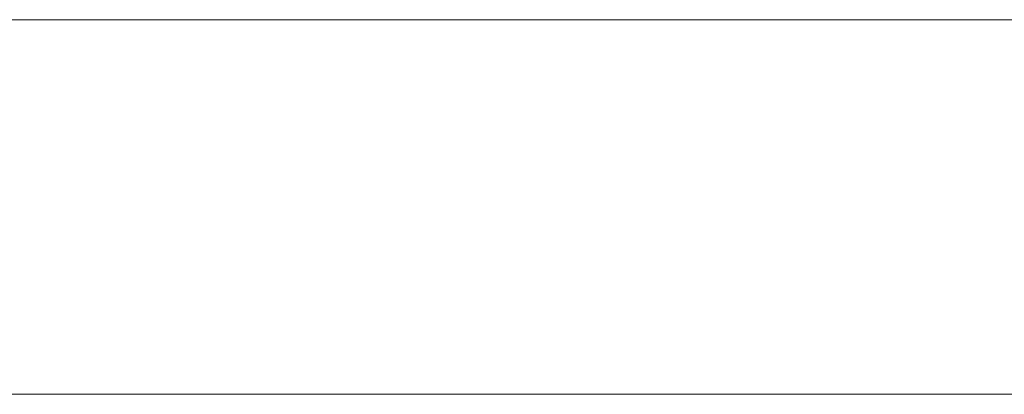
# Model space of a CAD drawing. Header units: millimetres. Extents: x -15489 to 15034, y -13406 to 13375.
# Tile 31 of 33: x -413 to 112, y -2390 to -2190. Entities that reach past the tile are written whole.
import ezdxf

# ---------------------------------------------------------------- set-up
doc = ezdxf.new("R2010")
doc.units = ezdxf.units.MM
doc.layers.add('A-WALL', color=113, linetype='Continuous', lineweight=9)

msp = doc.modelspace()

# ---------------------------------------------------------------- meshes
at = {"layer": 'A-WALL'}
mesh = msp.add_polyface(dxfattribs=at)
corners = [(-4087.87, -2190.12, 8000), (4312.13, -2190.12, 8000), (4312.13, -2190.12), (-4087.87, -2190.12)]
mesh.append_faces([[corners[k] for k in face] for face in [(0, 1, 2, 3)]])
mesh = msp.add_polyface(dxfattribs=at)
corners = [(-4087.87, -2390.12), (-4087.87, -2190.12), (4312.13, -2190.12), (4312.13, -2390.12)]
mesh.append_faces([[corners[k] for k in face] for face in [(0, 1, 2, 3)]])
mesh = msp.add_polyface(dxfattribs=at)
corners = [(4312.13, -2390.12, 8000), (4312.13, -2190.12, 8000), (-4087.87, -2190.12, 8000), (-4087.87, -2390.12, 8000)]
mesh.append_faces([[corners[k] for k in face] for face in [(0, 1, 2, 3)]])
mesh = msp.add_polyface(dxfattribs=at)
corners = [(4312.13, -2390.12), (4312.13, -2390.12, 8000), (-4087.87, -2390.12, 8000), (-4087.87, -2390.12)]
mesh.append_faces([[corners[k] for k in face] for face in [(0, 1, 2, 3)]])

doc.saveas('drawing.dxf')
